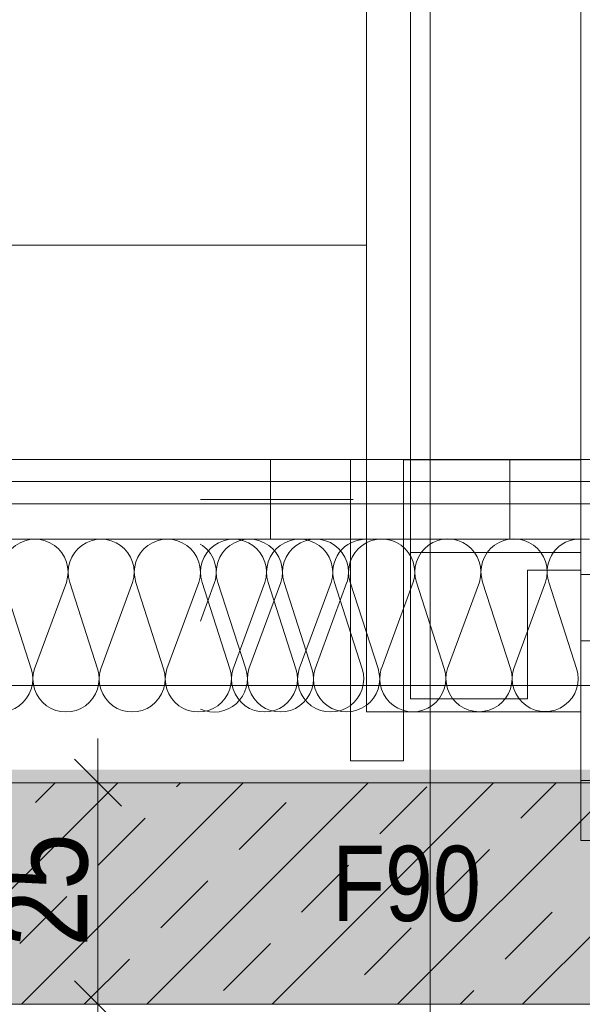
# Model space of a CAD drawing. Extents: x -720 to 300, y 62 to 1162.
# Tile 107 of 143: x -18 to -5, y 901 to 924. Entities that reach past the tile are written whole.
import ezdxf
from ezdxf.lldxf.tags import DXFTag

# ---------------------------------------------------------------- set-up
doc = ezdxf.new("R2010")
doc.units = 0
doc.layers.get('0').update_dxf_attribs({"lineweight": 13})
for name, color, linetype, lineweight, true_color in [('30 -33 Aussenwände- 7 Fassade_ Elemente', 7, 'Continuous', 9, 0x00aacc), ('30 -34 Innenwände- 1 tragend', 7, 'Continuous', 13, 0xdd0806), ('30 -34 Innenwände- 2 nichttragend', 7, 'Continuous', 18, 0xff7fe6), ('70 -75 Raumstempel-2 Verweislinie', 7, 'Continuous', 9, 0xff6600), ('70 -76 Bemaßung- 2 Allgemein', 9, 'Continuous', 5, 0x808080), ('iwb_Schraffur_F90_feuerbestaendig', 1, 'Continuous', 13, 0xff0000), ('iwb_Sichtbeton', 2, 'Continuous', 50, 0xffff00), ('iwb_Sichtbeton-Shading', 2, 'Continuous', 50, 0xffff00)]:
    doc.layers.add(name, color=color, linetype=linetype, lineweight=lineweight, true_color=true_color)
doc.layers.add('70 -75 Raumstempel- 3 Wandstempel', color=7, linetype='Continuous', lineweight=50)
doc.styles.get("Standard").update_dxf_attribs({"font": 'ARIALN.TTF'})
tags = doc.linetypes.add('fein_strichliert-A06G94028I', pattern=[4, 1, -2, 1]).pattern_tags.tags
tags[8:9] = [DXFTag(74, 4), DXFTag(75, 0), DXFTag(340, '0'), DXFTag(46, 0.0), DXFTag(50, 0.0), DXFTag(44, 0.0), DXFTag(45, 0.0)]
tags[6:7] = [DXFTag(74, 4), DXFTag(75, 0), DXFTag(340, '0'), DXFTag(46, 0.0), DXFTag(50, 0.0), DXFTag(44, 0.0), DXFTag(45, 0.0)]
tags[4:5] = [DXFTag(74, 4), DXFTag(75, 0), DXFTag(340, '0'), DXFTag(46, 0.0), DXFTag(50, 0.0), DXFTag(44, 0.0), DXFTag(45, 0.0)]

# ---------------------------------------------------------------- blocks, each defined once
blk = doc.blocks.new('Shading-A06G93YF8I', base_point=(-665.956, 777.712))
at = {"layer": 'iwb_Sichtbeton-Shading', "color": 51, "true_color": 0xffff7f}
blk.add_solid([(-41.856, 906.112), (-41.856, 906.712), (-0.856, 906.112), (-0.856, 906.712)], dxfattribs=at)
blk = doc.blocks.new('Referenz-A06G94038I')
at = {"layer": '30 -33 Aussenwände- 7 Fassade_ Elemente', "color": 0, "linetype": 'Continuous', "lineweight": -2, "ltscale": 0.13}
for p, q in [((-5.457, 906.112), (-5.457, 1000.412)), ((-10.297, 998.512), (-10.297, 908.012)), ((-9.297, 911.612), (-9.297, 994.912)), ((-5.457, 994.912), (-5.457, 911.612)), ((-10.297, 922.299), (-10.297, 913.712)), ((-9.297, 922.299), (-9.297, 913.712)), ((-5.457, 905.112), (-5.457, 922.299)), ((-50.324, 913.712), (-5.257, 913.712)), ((-14.044, 913.712), (-10.657, 913.712)), ((-12.457, 913.712), (-10.657, 913.712)), ((-12.457, 911.912), (-12.457, 913.712)), ((-10.657, 913.712), (-10.657, 911.912)), ((-10.657, 906.912), (-10.657, 913.712)), ((-10.657, 913.712), (-9.457, 913.712)), ((-10.657, 913.712), (-10.657, 911.912)), ((-9.457, 913.712), (-9.457, 906.912)), ((-9.457, 913.705), (-5.457, 913.705)), ((-9.457, 911.912), (-9.457, 913.705)), ((-7.057, 913.712), (-5.257, 913.712)), ((-7.057, 911.912), (-7.057, 913.712)), ((-5.457, 913.705), (-5.457, 911.912)), ((-14.044, 912.812), (-10.597, 912.812)), ((-5.257, 911.912), (-50.324, 911.912)), ((-10.657, 911.912), (-14.044, 911.912)), ((-10.657, 911.912), (-12.457, 911.912)), ((-5.457, 911.912), (-9.457, 911.912)), ((-5.257, 911.912), (-7.057, 911.912)), ((-9.297, 908.312), (-9.297, 911.612)), ((-5.457, 911.612), (-9.297, 911.612)), ((-9.297, 911.612), (-5.457, 911.612)), ((-5.457, 911.612), (-5.457, 911.212)), ((-6.657, 911.212), (-6.657, 908.312)), ((-5.457, 911.212), (-6.657, 911.212)), ((-5.457, 911.112), (2.443, 911.112)), ((-5.457, 908.012), (-5.457, 911.112)), ((-18.487, 910.937), (-17.86, 908.987)), ((-17.787, 908.987), (-17.066, 910.937)), ((-16.993, 910.937), (-16.367, 908.987)), ((-16.294, 908.987), (-15.573, 910.937)), ((-15.5, 910.937), (-14.873, 908.987)), ((-14.8, 908.987), (-14.079, 910.937)), ((-13.721, 910.936), (-14.044, 910.06)), ((-14.006, 910.937), (-13.379, 908.987)), ((-13.648, 910.936), (-13.019, 908.987)), ((-13.306, 908.987), (-12.585, 910.937)), ((-12.946, 908.987), (-12.228, 910.938)), ((-12.512, 910.937), (-11.885, 908.987)), ((-12.154, 910.938), (-11.525, 908.989)), ((-11.812, 908.987), (-11.091, 910.937)), ((-11.452, 908.989), (-10.734, 910.94)), ((-11.018, 910.937), (-10.391, 908.987)), ((-10.661, 910.94), (-10.031, 908.991)), ((-9.958, 908.991), (-9.24, 910.942)), ((-9.167, 910.942), (-8.538, 908.993)), ((-8.465, 908.993), (-7.746, 910.944)), ((-7.673, 910.944), (-7.044, 908.995)), ((-6.971, 908.995), (-6.252, 910.946)), ((-6.179, 910.946), (-5.55, 908.996)), ((-5.457, 906.465), (-5.457, 909.62)), ((-5.457, 909.62), (-1.157, 909.62)), ((-6.657, 908.312), (-9.297, 908.312)), ((-5.457, 908.012), (-10.297, 908.012)), ((-10.297, 908.012), (-5.457, 908.012)), ((-9.457, 906.912), (-10.657, 906.912)), ((-1.157, 906.465), (-5.457, 906.465)), ((0.003, 905.112), (-5.457, 905.112))]:
    blk.add_line(p, q, dxfattribs=at)
at = {"layer": '30 -33 Aussenwände- 7 Fassade_ Elemente', "color": 0, "linetype": 'fein_strichliert-A06G94028I', "lineweight": -2, "ltscale": 0.13}
blk.add_line((-149.357, 918.552), (-10.297, 918.552), dxfattribs=at)
at = {"layer": '30 -33 Aussenwände- 7 Fassade_ Elemente', "color": 0, "linetype": 'Continuous', "lineweight": -2, "ltscale": 0.13}
for centre, major_axis, end_param in [((-17.777, 911.166), (0.71, -0.229), 3.764652), ((-16.283, 911.166), (0.71, -0.229), 3.764652), ((-14.789, 911.166), (0.71, -0.229), 3.764652), ((-13.295, 911.166), (0.71, -0.229), 3.764652), ((-12.938, 911.166), (0.437, 0.605), 1.254884), ((-11.802, 911.166), (0.71, -0.229), 3.764652), ((-11.444, 911.168), (0.711, -0.228), 3.764652), ((-11.444, 911.168), (0.437, 0.605), 1.254884), ((-10.308, 911.166), (0.01, 0.746), 1.896254), ((-9.951, 911.17), (0.711, -0.228), 3.764652), ((-9.951, 911.17), (0.437, 0.605), 1.254884), ((-8.457, 911.172), (0.711, -0.228), 3.764652), ((-6.963, 911.173), (0.711, -0.228), 3.764652), ((-5.469, 911.175), (0.009, 0.746), 1.896254), ((-14.432, 911.164), (0.711, -0.228), 1.337639), ((-12.938, 911.166), (-0.439, 0.604), 1.254884), ((-12.938, 911.166), (0.711, -0.228), 1.254884), ((-11.444, 911.168), (-0.439, 0.604), 1.254884), ((-11.444, 911.168), (0.711, -0.228), 1.254884), ((-9.951, 911.17), (-0.439, 0.604), 1.254884), ((-9.951, 911.17), (0.711, -0.228), 1.254884), ((-18.571, 908.758), (-0.71, 0.229), 3.765224), ((-17.077, 908.758), (-0.71, 0.229), 3.765224), ((-15.583, 908.758), (-0.71, 0.229), 3.765224), ((-14.089, 908.758), (-0.71, 0.229), 3.765224), ((-13.729, 908.757), (-0.312, -0.678), 2.315599), ((-12.596, 908.758), (-0.71, 0.229), 3.765224), ((-12.235, 908.759), (-0.711, 0.228), 3.765224), ((-12.235, 908.759), (-0.711, 0.228), 1.255075), ((-11.102, 908.758), (-0.71, 0.229), 3.765224), ((-12.235, 908.759), (0.439, -0.604), 1.255075), ((-10.742, 908.761), (-0.711, 0.228), 3.765224), ((-10.742, 908.761), (-0.711, 0.228), 1.255075), ((-10.742, 908.761), (0.439, -0.604), 1.255075), ((-9.248, 908.763), (-0.711, 0.228), 3.765224), ((-7.754, 908.765), (-0.711, 0.228), 3.765224), ((-6.26, 908.767), (-0.711, 0.228), 3.765224), ((-12.235, 908.759), (-0.437, -0.605), 1.255075), ((-10.742, 908.761), (-0.437, -0.605), 1.255075)]:
    blk.add_ellipse(centre, major_axis=major_axis, ratio=1, start_param=0, end_param=end_param, dxfattribs=at)
at = {"layer": '30 -34 Innenwände- 1 tragend', "color": 0, "linetype": 'Continuous', "lineweight": -2, "ltscale": 0.13}
for p, q in [((-41.857, 906.412), (-0.857, 906.412)), ((-36.857, 901.412), (4.143, 901.412))]:
    blk.add_line(p, q, dxfattribs=at)
at = {"layer": '30 -34 Innenwände- 1 tragend', "color": 0, "lineweight": -2}
for p, q in [((-41.857, 906.412), (-0.857, 906.412)), ((-20.91, 901.412), (-15.91, 906.412)), ((-20.91, 901.412), (-15.91, 906.412)), ((-18.081, 901.412), (-13.081, 906.412)), ((-18.081, 901.412), (-13.081, 906.412)), ((-17.767, 905.969), (-17.324, 906.412)), ((-17.767, 905.969), (-17.324, 906.412)), ((-15.253, 901.412), (-10.253, 906.412)), ((-15.253, 901.412), (-10.253, 906.412)), ((-14.585, 906.322), (-14.495, 906.412)), ((-14.585, 906.322), (-14.495, 906.412)), ((-12.424, 901.412), (-7.424, 906.412)), ((-12.424, 901.412), (-7.424, 906.412)), ((-9.989, 905.262), (-8.928, 906.322)), ((-9.989, 905.262), (-8.928, 906.322)), ((-9.596, 901.412), (-4.596, 906.412)), ((-9.596, 901.412), (-4.596, 906.412)), ((-6.807, 905.615), (-6.01, 906.412)), ((-6.807, 905.615), (-6.01, 906.412)), ((-6.768, 901.412), (-1.768, 906.412)), ((-6.768, 901.412), (-1.768, 906.412)), ((-13.171, 904.908), (-12.11, 905.969)), ((-13.171, 904.908), (-12.11, 905.969)), ((-16.353, 904.555), (-15.292, 905.615)), ((-16.353, 904.555), (-15.292, 905.615)), ((-8.575, 903.848), (-7.514, 904.908)), ((-8.575, 903.848), (-7.514, 904.908)), ((-11.757, 903.494), (-10.696, 904.555)), ((-11.757, 903.494), (-10.696, 904.555)), ((-14.939, 903.14), (-13.878, 904.201)), ((-14.939, 903.14), (-13.878, 904.201)), ((-18.121, 902.787), (-17.06, 903.848)), ((-18.121, 902.787), (-17.06, 903.848)), ((-7.16, 902.433), (-6.1, 903.494)), ((-7.16, 902.433), (-6.1, 903.494)), ((-10.342, 902.08), (-9.282, 903.14)), ((-10.342, 902.08), (-9.282, 903.14)), ((-13.524, 901.726), (-12.464, 902.787)), ((-13.524, 901.726), (-12.464, 902.787)), ((-16.667, 901.412), (-15.646, 902.433)), ((-16.667, 901.412), (-15.646, 902.433)), ((-8.182, 901.412), (-7.868, 901.726)), ((-8.182, 901.412), (-7.868, 901.726)), ((-36.857, 901.412), (4.143, 901.412))]:
    blk.add_line(p, q, dxfattribs=at)
at = {"layer": '30 -34 Innenwände- 2 nichttragend', "color": 0, "lineweight": -2}
for p, q in [((-52.124, 913.712), (-2.857, 913.712)), ((-4.757, 913.212), (-50.224, 913.212)), ((-4.757, 913.212), (-50.224, 913.212)), ((-50.224, 912.712), (-4.757, 912.712)), ((-50.224, 912.712), (-4.757, 912.712)), ((-2.857, 908.612), (-52.124, 908.612))]:
    blk.add_line(p, q, dxfattribs=at)
at = {"layer": '70 -75 Raumstempel-2 Verweislinie', "color": 0, "linetype": 'Continuous', "lineweight": -2, "ltscale": 0.13}
blk.add_line((-8.858, 1104.852), (-8.858, 891.812), dxfattribs=at)
at = {"layer": '70 -76 Bemaßung- 2 Allgemein', "color": 0, "linetype": 'Continuous', "lineweight": -2, "ltscale": 0.13}
for p, q in [((-16.356, 907.412), (-16.356, 905.352)), ((-16.886, 906.943), (-15.825, 905.882)), ((-15.097, 906.412), (-17.356, 906.412)), ((-16.356, 902.473), (-16.356, 905.352)), ((-16.356, 900.412), (-16.356, 902.473)), ((-16.356, 902.412), (-16.356, 900.352)), ((-15.825, 900.882), (-16.886, 901.943)), ((-16.886, 901.943), (-15.825, 900.882)), ((-14.009, 901.412), (-17.356, 901.412)), ((-14.009, 901.412), (-17.356, 901.412))]:
    blk.add_line(p, q, dxfattribs=at)
at = {"layer": '70 -75 Raumstempel- 3 Wandstempel', "color": 0, "linetype": 'Continuous', "lineweight": -2, "ltscale": 0.13, "insert": (-11.066, 904.991), "char_height": 1.7, "attachment_point": 1}
blk.add_mtext('{\\fArial Narrow;F90}', dxfattribs=at)
at = {"layer": '70 -76 Bemaßung- 2 Allgemein', "color": 0, "linetype": 'Continuous', "lineweight": -2, "ltscale": 0.13, "insert": (-18.607, 902.71), "char_height": 2.01377, "attachment_point": 1, "rotation": 90}
blk.add_mtext('{\\fArial Narrow;25}', dxfattribs=at)
blk = doc.blocks.new('Referenz-A06G94058I')
at = {"layer": 'iwb_Schraffur_F90_feuerbestaendig', "linetype": 'Continuous', "ltscale": 0.13}
blk.add_hatch(color=256, dxfattribs=at).paths.add_polyline_path([(-41.856, 906.412), (4.144, 906.412), (4.144, 901.412), (-36.856, 901.412), (-36.856, 891.912), (-41.856, 891.912)])
at = {"layer": 'iwb_Sichtbeton', "linetype": 'Continuous', "ltscale": 0.5}
blk.add_solid([(-41.856, 906.112), (-41.856, 906.712), (-0.856, 906.112), (-0.856, 906.712)], dxfattribs=at)

msp = doc.modelspace()

# ---------------------------------------------------------------- block references
at = {"color": 8, "lineweight": 13, "ltscale": 0.13, "true_color": 0x808080}
msp.add_blockref('Referenz-A06G94038I', (0, 0), dxfattribs=at)
at = {"color": 8, "lineweight": 25, "ltscale": 0.25, "true_color": 0x808080}
msp.add_blockref('Referenz-A06G94058I', (0, 0), dxfattribs=at)
msp.add_blockref('Shading-A06G93YF8I', (-665.956, 777.712))

doc.saveas('drawing.dxf')
